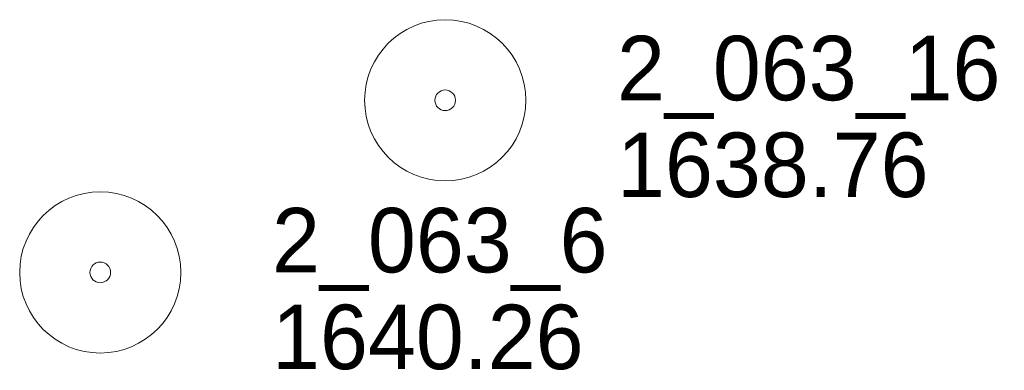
# Model space of a CAD drawing. Header units: feet. Extents: x 387481 to 389851, y 109500 to 111000.
# Tile 5 of 6: x 389759 to 389851, y 109956 to 109988. Entities that reach past the tile are written whole.
import ezdxf

# ---------------------------------------------------------------- set-up
doc = ezdxf.new("R2010")
doc.units = ezdxf.units.FT
doc.header["$MEASUREMENT"] = 0
doc.layers.add('E_MAP_PassPoints', color=40, linetype='Continuous', lineweight=0)
doc.styles.add('Style-IGR_FONT_0', font='IGR_FONT_0.shx')

# ---------------------------------------------------------------- blocks, each defined once
blk = doc.blocks.new('PP')
at = {"layer": 'E_MAP_PassPoints', "color": 40, "linetype": 'Continuous', "lineweight": 0}
for radius in [7.5, 0.96]:
    blk.add_circle((0, 0), radius, dxfattribs=at)

msp = doc.modelspace()

# ---------------------------------------------------------------- block references
at = {"layer": 'E_MAP_PassPoints', "color": 40, "linetype": 'Continuous', "lineweight": 0}
for p in [(389799.026, 109980.779), (389766.906, 109964.763)]:
    msp.add_blockref('PP', p, dxfattribs=at)

# ---------------------------------------------------------------- texts
at = {"layer": 'E_MAP_PassPoints', "color": 40, "linetype": 'Continuous', "lineweight": 0, "style": 'Style-IGR_FONT_0'}
for s, p in [('2_063_16', (389815.026, 109980.779)), ('1638.76', (389815.026, 109971.779)), ('2_063_6', (389782.906, 109964.763)), ('1640.26', (389782.906, 109955.763))]:
    msp.add_text(s, height=6, dxfattribs=at).set_placement(p)

doc.saveas('drawing.dxf')
